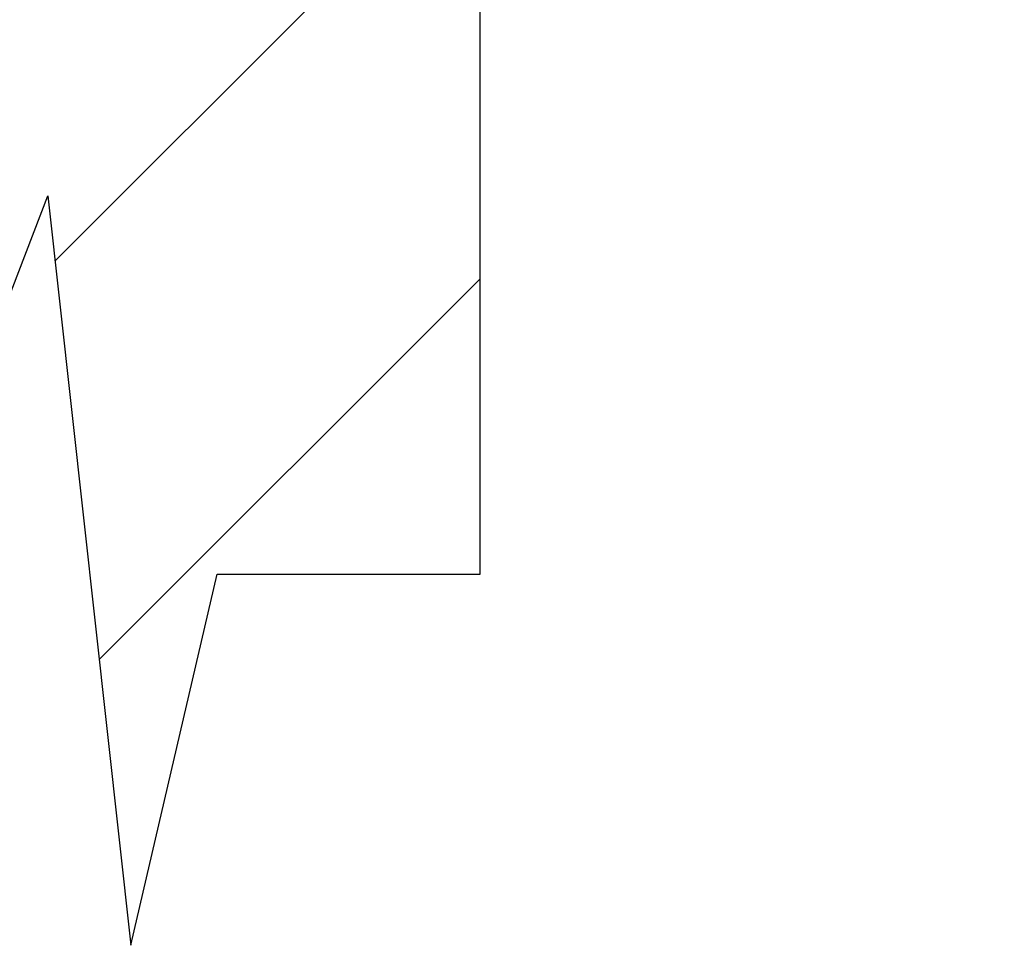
# Model space of a CAD drawing. Header units: millimetres. Extents: x -57449114 to 30620931, y -92609 to 84364.
# Tile 125 of 256: x -93707 to -93457, y -329 to -94. Entities that reach past the tile are written whole.
import ezdxf

# ---------------------------------------------------------------- set-up
doc = ezdxf.new("R2010")
doc.units = ezdxf.units.MM
doc.layers.get('0').update_dxf_attribs({"lineweight": 0})
doc.layers.get('Defpoints').update_dxf_attribs({"color": 30})
doc.layers.add('ОВиК', color=7, linetype='Continuous')
doc.styles.get("Standard").update_dxf_attribs({"font": 'arial.ttf'})
doc.dimstyles.new('Standard (100)', dxfattribs={"dimtxt": 250, "dimasz": 150, "dimexe": 100, "dimexo": 100, "dimgap": 50, "dimtad": 1, "dimdec": 0, "dimrnd": 5, "dimtxsty": 'Standard', "dimblk": 'ARCHTICK', "dimcen": 0.09, "dimclrd": 7, "dimclre": 7, "dimclrt": 256, "dimazin": 0, "dimtfac": 1, "dimtdec": 0, "dimtofl": 0, "dimtmove": 1, "dimatfit": 0, "dimfxl": 2, "dimlwd": 0, "dimlwe": 0, "dimarcsym": 0})

# ---------------------------------------------------------------- blocks, each defined once
blk = doc.blocks.new('_ArchTick')
at = {"color": 0, "linetype": 'ByBlock', "const_width": 0.15}
blk.add_lwpolyline([(-0.5, -0.5), (0.5, 0.5)], dxfattribs=at)
blk = doc.blocks.new('*D1457')
at = {"layer": 'Defpoints', "color": 0, "lineweight": 35, "transparency": 16777216}
for p in [(-93335.07, 895.03), (-93107.09, 895.03), (-93587.34, 445.06)]:
    blk.add_point(p, dxfattribs=at)
at = {"layer": 'ОВиК', "color": 7, "linetype": 'Continuous', "lineweight": 0, "transparency": 16777216}
for p, q in [((-93107.09, 895.03), (-93107.09, 1045.03)), ((-93235.07, 895.03), (-93007.09, 895.03)), ((-93107.09, 445.06), (-93107.09, 895.03)), ((-93107.09, 670.05), (-92749.32, 352.74)), ((-93487.34, 445.06), (-93007.09, 445.06)), ((-93107.09, 445.06), (-93107.09, 295.06)), ((-92749.32, 352.74), (-92749.32, -200.33))]:
    blk.add_line(p, q, dxfattribs=at)
at = {"layer": 'ОВиК', "color": 7, "lineweight": 0, "transparency": 16777216, "xscale": 150, "yscale": 150, "zscale": 150}
for p, rotation in [((-93107.09, 895.03), 270), ((-93107.09, 445.06), 90)]:
    blk.add_blockref('_ArchTick', p, dxfattribs=dict(at, rotation=rotation))
at = {"layer": 'ОВиК', "transparency": 16777216, "insert": (-92875.91, 76.21), "char_height": 250, "attachment_point": 5, "rotation": 90}
blk.add_mtext('{\\H0.6x;~450}', dxfattribs=at)

msp = doc.modelspace()

# ---------------------------------------------------------------- hatches: boundary and pattern name
at = {"layer": 'ОВиК'}
h = msp.add_hatch(dxfattribs=at)
h.set_pattern_fill('ANSI31', color=256, scale=25)
h.set_pattern_definition([(45, (665.18, -646.165), (-56.1266, 56.1266), [])])
h.paths.add_polyline_path([(-92875.22, 939.89), (-92957.54, 971.74), (-92780.38, 1001.06), (-92875.22, 1009.36), (-92875.22, 1095.03), (-93790.34, 1095.03), (-93790.34, -234.88), (-93736.79, -234.88), (-93699.97, -138.98), (-93678.94, -329.05), (-93657.03, -234.88), (-93590.34, -234.88), (-93590.34, 895.03), (-92875.22, 895.03)])

# ---------------------------------------------------------------- linework, layer by layer
msp.add_lwpolyline([(-93790.34, -234.88), (-93736.79, -234.88), (-93699.97, -138.98), (-93678.94, -329.05), (-93657.03, -234.88), (-93590.34, -234.88), (-93590.34, 895.03), (-92875.22, 895.03), (-92875.22, 939.89), (-92957.54, 971.74), (-92780.38, 1001.06), (-92875.22, 1009.36), (-92875.22, 1095.03), (-93790.34, 1095.03), (-93795.18, -234.88)], dxfattribs=at)

# ---------------------------------------------------------------- dimensions: what is measured, and where the dimension line sits
dim = msp.add_linear_dim(base=(-93107.09, 895.03), p1=(-93587.34, 445.06), p2=(-93335.07, 895.03), angle=90, text='{\\H0.6x;~<>}', dimstyle='Standard (100)', override={"dimfxl": 350}, dxfattribs=at)
dim.commit()
dim.dimension.update_dxf_attribs({"geometry": '*D1457', "text_midpoint": (-92749.32, 302.74), "dimtype": 160})

doc.saveas('drawing.dxf')
